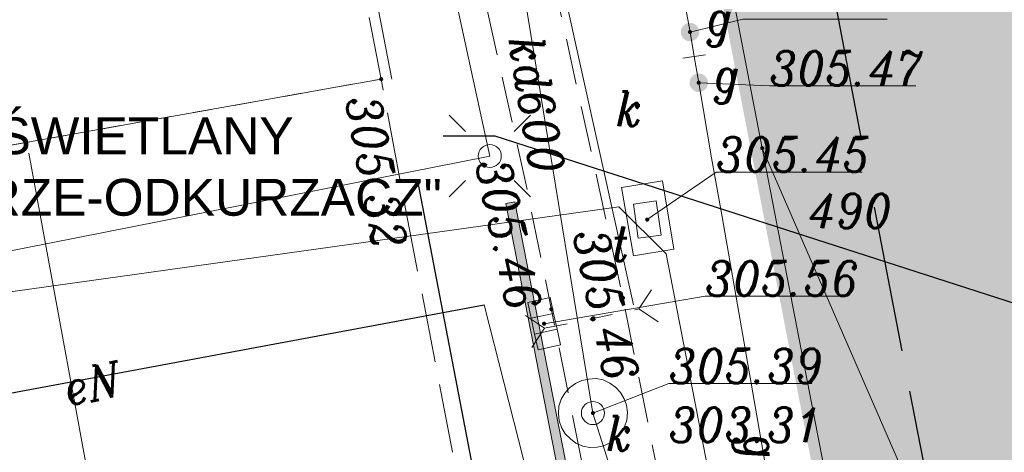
# Model space of a CAD drawing. Header units: metres. Extents: x 779 to 7046, y -512 to 9570.
# Tile 10 of 256: x 2150.41 to 2171.8, y -272.48 to -263.09. Entities that reach past the tile are written whole.
import ezdxf
from ezdxf import colors
from ezdxf.entities.mleader import LeaderData, LeaderLine
from ezdxf.math import Vec2, Vec3

# ---------------------------------------------------------------- set-up
doc = ezdxf.new("R2010")
doc.units = ezdxf.units.M
for name, pattern in [('1.5_0.5', [2, 1.5, -0.5]), ('CENTER2', [1.125, 0.75, -0.125, 0.125, -0.125]), ('CIĄGłA', [0]), ('DASHEDX2', [38.1, 25.4, -12.7]), ('HIDDEN2', [4.7625, 3.175, -1.5875]), ('ib05_500', [1, 0.5, -0.5]), ('mz1.0_0.5', [1.5, 1, -0.5])]:
    doc.linetypes.add(name, pattern=pattern)
for name, color, linetype, lineweight in [('203-punkt graniczny', 7, 'Continuous', 0), ('203-punkt graniczny-Atr103', 7, 'Continuous', 0), ('219-działka ewidencyjna', 7, 'Continuous', 0), ('AGP1_granica_opracow', 7, 'Continuous', 15), ('AGP1_HATCH', 7, 'Continuous', 5), ('AGP1_OPISY', 7, 'Continuous', 13), ('bariera drogowa ochronna (linia)', 7, 'Continuous', 0), ('chodnik (powierzchnia)', 7, 'Continuous', 0), ('ekran akustyczny (linia)', 7, 'Continuous', 0), ('jezdnia (powierzchnia)', 7, 'Continuous', 0), ('kanał technologiczny (linia)', 7, 'Continuous', 0), ('komora podziemna - przewód kanalizacyjny (powierzchnia)-SK', 7, 'Continuous', 0), ('komora podziemna - przewód telekomunikacyjny (powierzchnia)-ST', 7, 'Continuous', 0), ('kratka ściekowa (punkt)-SK', 7, 'Continuous', 0), ('krawężnik (linia)', 7, 'Continuous', 0), ('latarnia (punkt)', 7, 'Continuous', 0), ('odwodnienie liniowe (linia)-SK', 7, 'Continuous', 0), ('odwodnienie liniowe (linia)-SK-Atr17', 7, 'Continuous', 0), ('przepust (linia)', 7, 'Continuous', 0), ('przepust (linia) - symbol', 7, 'Continuous', 0), ('przewód elektroenergetyczny (linia)-SEPOD', 7, 'Continuous', 0), ('przewód elektroenergetyczny (linia)-SEPOD-Atr1', 7, 'Continuous', 0), ('przewód gazowy (linia)-SG', 7, 'Continuous', 0), ('przewód gazowy (linia)-SG-Atr1', 7, 'Continuous', 0), ('przewód kanalizacyjny (linia)-SK', 7, 'Continuous', 0), ('przewód kanalizacyjny (linia)-SK-Atr1', 7, 'Continuous', 0), ('punkt o określonej wysokości (sieć gazowa)-SG', 7, 'Continuous', 0), ('punkt o określonej wysokości (sieć gazowa)-SG-Atr2', 7, 'Continuous', 0), ('punkt o określonej wysokości (sieć kanalizacyjna)-SK', 7, 'Continuous', 0), ('punkt o określonej wysokości (sieć kanalizacyjna)-SK-Atr2', 7, 'Continuous', 0), ('punkt o określonej wysokości (sieć kanalizacyjna)-SK-Atr3', 7, 'Continuous', 0), ('punkt o określonej wysokości (sieć telekomunikacyjna)-ST', 7, 'Continuous', 0), ('punkt o określonej wysokości (sieć telekomunikacyjna)-ST-Atr2', 7, 'Continuous', 0), ('punkt wysokościowy sztuczny', 7, 'Continuous', 0), ('punkt wysokościowy sztuczny-Atr2', 7, 'Continuous', 0), ('punkt zmiany cech lub źródła danych o położeniu przewodu (sieć gazowa)-SG', 7, 'Continuous', 0), ('RTPW02', 7, 'Continuous', 0), ('rura ochronna - przewód elektroenergetyczny (linia)-SE', 7, 'Continuous', 0), ('właz okrągły - siec kanalizacyjna (punkt)-SK', 7, 'Continuous', 0), ('właz okrągły - siec kanalizacyjna (punkt)-SK-Atr17', 7, 'Continuous', 0), ('właz prostokątny - siec telekomunikacyjna (punkt)-STPOD', 7, 'Continuous', 0), ('właz prostokątny - siec telekomunikacyjna (punkt)-STPOD-Atr17', 7, 'Continuous', 0), ('zasuwa - siec gazowa (punkt)-SG', 7, 'Continuous', 0), ('zasuwa - siec gazowa (punkt)-SG-Atr17', 7, 'Continuous', 0)]:
    doc.layers.add(name, color=color, linetype=linetype, lineweight=lineweight)
doc.styles.add('ARIAL', font='arial.ttf')
doc.styles.get("Standard").update_dxf_attribs({"font": 'arial.ttf'})
doc.styles.add('Style-ITALIC_1250', font='ITALIC_1250.shx')
doc.linetypes.add('KTOK01-500', pattern='A,1.75,[13,dgnlstyle-rozp_2013.shx,S=0.002778,R=0,X=0,Y=0],1.75', length=3.5)

# ---------------------------------------------------------------- blocks, each defined once
blk = doc.blocks.new('203')
at = {"linetype": 'Continuous', "lineweight": -2, "ltscale": 10}
h = blk.add_hatch(color=0, dxfattribs=at)
edge = h.paths.add_edge_path()
edge.add_arc((0, 0), 0.45, 0, 360)
blk = doc.blocks.new('US05')
at = {"color": 0, "linetype": 'Continuous', "lineweight": 13, "ltscale": 10}
for p, q in [((-5.25, -2.5), (-5.25, 2.5)), ((-5.25, 2.5), (-1.75, 2.5)), ((-1.75, -2.5), (-1.75, 2.5)), ((-1.75, 2.5), (1.75, 2.5)), ((1.75, -2.5), (1.75, 2.5)), ((1.75, 2.5), (5.25, 2.5)), ((5.25, -2.5), (5.25, 2.5)), ((-5.25, -2.5), (-1.75, -2.5)), ((-1.75, -2.5), (1.75, -2.5)), ((1.75, -2.5), (5.25, -2.5))]:
    blk.add_line(p, q, dxfattribs=at)
blk = doc.blocks.new('PW01_1')
at = {"linetype": 'Continuous', "lineweight": 13, "ltscale": 10}
h = blk.add_hatch(color=0, dxfattribs=at)
edge = h.paths.add_edge_path()
edge.add_arc((0, 0), 0.45, 0, 360)
blk = doc.blocks.new('IB05')
at = {"color": 0, "linetype": 'Continuous', "lineweight": -2, "ltscale": 10}
for q in [(3.54, 3.54), (3.54, -3.54)]:
    blk.add_line((0, 0), q, dxfattribs=at)
blk = doc.blocks.new('US22')
at = {"color": 0, "linetype": 'Continuous', "lineweight": -2, "ltscale": 10}
blk.add_circle((0, 0), 2.5, dxfattribs=at)
blk = doc.blocks.new('US22B')
at = {"color": 0, "linetype": 'Continuous', "lineweight": -2, "ltscale": 10, "flags": 128}
blk.add_lwpolyline([(-3.75, -2.5), (3.75, -2.5), (3.75, 2.5), (-3.75, 2.5), (-3.75, -2.5)], close=True, dxfattribs=at)
blk = doc.blocks.new('PW01')
at = {"linetype": 'Continuous', "lineweight": 13, "ltscale": 10}
h = blk.add_hatch(color=0, dxfattribs=at)
edge = h.paths.add_edge_path()
edge.add_arc((0, 0), 0.45, 0, 360)
blk = doc.blocks.new('US25_1')
at = {"linetype": 'Continuous', "lineweight": 0, "ltscale": 10}
h = blk.add_hatch(color=0, dxfattribs=at)
edge = h.paths.add_edge_path()
edge.add_arc((0, 0), 2, 0, 360)
blk = doc.blocks.new('XX_01')
at = {"color": 0, "linetype": 'Continuous', "lineweight": -2, "ltscale": 10}
blk.add_line((0, -2.5), (0, 2.5), dxfattribs=at)
blk = doc.blocks.new('PW02')
at = {"linetype": 'Continuous', "lineweight": 13, "ltscale": 10}
h = blk.add_hatch(color=0, dxfattribs=at)
edge = h.paths.add_edge_path()
edge.add_arc((0, 0), 0.45, 0, 360)
blk = doc.blocks.new('SM01')
at = {"color": 0, "linetype": 'Continuous', "lineweight": 13, "ltscale": 10}
for p, q in [((-5.3, 5.31), (-8.83, 8.84)), ((5.31, 5.31), (8.84, 8.84)), ((-5.3, -5.3), (-8.83, -8.83)), ((5.31, -5.3), (8.84, -8.83))]:
    blk.add_line(p, q, dxfattribs=at)
blk.add_circle((0, 0), 2.5, dxfattribs=at)
blk = doc.blocks.new('RTPW02')
at = {"layer": 'RTPW02', "linetype": 'Continuous', "lineweight": 13}
h = blk.add_hatch(color=7, dxfattribs=at)
edge = h.paths.add_edge_path()
edge.add_arc((0, 0), 0.045, 0, 360)
blk = doc.blocks.new('PZT MDCP podkład')
at = {"layer": '219-działka ewidencyjna', "color": 252, "linetype": 'Continuous', "lineweight": 13, "true_color": 0x939598, "flags": 128}
for points in [[(2100.586, 103.266), (2096.666, 123.556)], [(2100.586, 103.266), (2103.976, 85.786)], [(2100.586, 103.266), (2112.326, 76.306)]]:
    blk.add_lwpolyline(points, dxfattribs=at)
at = {"layer": 'bariera drogowa ochronna (linia)', "color": 252, "linetype": 'KTOK01-500', "lineweight": 13, "true_color": 0x939598, "flags": 128}
blk.add_lwpolyline([(2084.646, 103.156), (2086.306, 94.146), (2088.056, 84.786), (2089.946, 74.546), (2091.886, 64.626), (2093.806, 54.736), (2095.766, 44.856), (2097.796, 35.206), (2099.926, 25.496), (2102.236, 15.946), (2104.896, 6.146), (2107.666, -3.744), (2109.796, -10.954), (2112.814, -19.835)], dxfattribs=at)
at = {"layer": 'chodnik (powierzchnia)', "color": 252, "linetype": 'mz1.0_0.5', "lineweight": 13, "true_color": 0x939598, "flags": 128}
blk.add_lwpolyline([(2094.286, 107.736), (2095.496, 102.266), (2096.136, 99.116), (2097.046, 94.516), (2101.066, 73.846), (2102.576, 66.006), (2104.166, 58.036), (2105.666, 50.426), (2108.206, 38.126), (2109.856, 30.556), (2110.966, 25.356), (2112.896, 16.946), (2113.376, 16.626), (2113.866, 16.346), (2114.386, 16.096), (2114.916, 15.896), (2115.466, 15.726), (2116.016, 15.596), (2116.586, 15.506), (2117.156, 15.466), (2117.726, 15.456), (2118.296, 15.496), (2118.866, 15.576), (2119.426, 15.696), (2119.966, 15.856), (2120.506, 16.056), (2119.896, 17.836), (2118.716, 17.426), (2117.186, 17.296), (2115.196, 17.896), (2114.046, 18.856), (2112.546, 25.696), (2111.356, 31.136), (2109.736, 38.596), (2107.226, 50.456), (2105.686, 58.476), (2104.126, 66.306), (2102.566, 74.356), (2098.636, 94.616), (2097.546, 100.076), (2097.016, 102.526), (2095.816, 107.956), (2094.286, 107.736)], close=True, dxfattribs=at)
at = {"layer": 'ekran akustyczny (linia)', "color": 252, "linetype": 'Continuous', "lineweight": 13, "true_color": 0x939598, "flags": 128}
blk.add_lwpolyline([(2108.938, 32.611), (2105.527, 48.134), (2103.716, 57.467), (2101.986, 66.327), (2099.856, 77.327), (2097.976, 86.916), (2096.096, 96.547), (2095.016, 102.066)], dxfattribs=at)
at = {"layer": 'jezdnia (powierzchnia)', "color": 252, "linetype": '1.5_0.5', "lineweight": 13, "true_color": 0x939598, "flags": 128}
for points in [[(2070.276, 140.136), (2073.698, 118.206), (2074.596, 113.606), (2077.106, 102.056), (2092.306, 104.766), (2090.666, 113.236), (2087.736, 128.446), (2084.644, 144.53)], [(2121.58, -17.44), (2121.58, -17.44), (2119.166, -10.314), (2116.966, -3.184), (2116.146, -0.544), (2113.326, 8.386), (2110.936, 17.476), (2110.246, 19.936), (2110.076, 20.316), (2109.986, 20.546), (2109.896, 20.776), (2109.816, 21.006), (2109.746, 21.246), (2109.686, 21.486), (2109.266, 21.386), (2107.936, 26.806), (2105.746, 36.806), (2103.466, 47.496), (2101.776, 56.146), (2099.886, 65.716), (2097.696, 76.946), (2095.716, 86.936), (2093.966, 96.096), (2092.736, 102.466), (2092.306, 104.766), (2077.106, 102.056), (2077.796, 98.156), (2078.256, 95.836), (2079.416, 89.206), (2080.776, 82.376), (2082.496, 73.286), (2083.117, 69.993)]]:
    blk.add_lwpolyline(points, dxfattribs=at)
at = {"layer": 'kanał technologiczny (linia)', "color": 252, "linetype": 'Continuous', "lineweight": 13, "true_color": 0x939598, "flags": 128}
blk.add_lwpolyline([(2076.829, 99.116), (2097.466, 101.996), (2098.496, 100.976), (2099.736, 94.596), (2102.876, 80.006), (2107.146, 57.576), (2110.276, 41.516), (2112.466, 30.966), (2113.936, 24.136), (2116.446, 18.576), (2123.106, -1.554), (2123.726, -2.874), (2127.703, -15.767)], dxfattribs=at)
at = {"layer": 'komora podziemna - przewód kanalizacyjny (powierzchnia)-SK', "color": 252, "linetype": 'Continuous', "lineweight": 13, "true_color": 0x939598, "flags": 128}
blk.add_lwpolyline([(2097.586, 97.826), (2097.636, 97.686), (2097.656, 97.526), (2097.646, 97.366), (2097.596, 97.216), (2097.516, 97.086), (2097.416, 96.966), (2097.286, 96.876), (2097.146, 96.806), (2096.996, 96.776), (2096.836, 96.766), (2096.686, 96.796), (2096.536, 96.866), (2096.416, 96.956), (2096.306, 97.066), (2096.226, 97.206), (2096.176, 97.346), (2096.156, 97.506), (2096.166, 97.666), (2096.216, 97.816), (2096.296, 97.946), (2096.396, 98.066), (2096.526, 98.156), (2096.666, 98.226), (2096.816, 98.256), (2096.976, 98.266), (2097.126, 98.236), (2097.276, 98.166), (2097.396, 98.076), (2097.506, 97.966), (2097.586, 97.826)], close=True, dxfattribs=at)
at = {"layer": 'komora podziemna - przewód telekomunikacyjny (powierzchnia)-ST', "color": 252, "linetype": 'Continuous', "lineweight": 13, "true_color": 0x939598, "flags": 128}
blk.add_lwpolyline([(2097.526, 102.416), (2098.416, 102.556), (2098.666, 101.076), (2097.786, 100.926), (2097.526, 102.416)], close=True, dxfattribs=at)
at = {"layer": 'krawężnik (linia)', "color": 252, "linetype": 'Continuous', "lineweight": 30, "true_color": 0x939598, "flags": 128}
blk.add_lwpolyline([(2093.096, 102.556), (2094.326, 96.146), (2096.056, 87.026), (2098.076, 77.016), (2100.216, 65.776), (2102.096, 56.296), (2103.816, 47.516), (2106.076, 36.886), (2108.256, 26.916), (2109.346, 22.156)], dxfattribs=at)
at = {"layer": 'odwodnienie liniowe (linia)-SK', "color": 252, "linetype": 'Continuous', "lineweight": 13, "true_color": 0x939598}
for p, q in [((2088.036, 128.196), (2092.536, 104.766)), ((2097.786, 99.866), (2095.986, 107.976))]:
    blk.add_line(p, q, dxfattribs=at)
at = {"layer": 'przepust (linia)', "color": 252, "linetype": 'ib05_500', "lineweight": 13, "true_color": 0x939598, "flags": 128}
blk.add_lwpolyline([(2095.856, 99.356), (2097.906, 99.776)], dxfattribs=at)
at = {"layer": 'przewód elektroenergetyczny (linia)-SEPOD', "color": 252, "linetype": 'Continuous', "lineweight": 13, "true_color": 0x939598, "flags": 128}
for points in [[(2085.91, 144.917), (2088.426, 132.326), (2093.556, 108.186), (2094.666, 103.096), (2076.735, 99.552)], [(2106.356, 40.386), (2105.736, 43.716), (2105.436, 46.026), (2104.516, 50.506), (2104.156, 52.386), (2101.886, 65.206), (2101.486, 67.446), (2099.316, 70.346), (2098.136, 81.686), (2097.786, 83.406), (2096.506, 90.086), (2096.166, 91.886), (2095.676, 95.236), (2095.396, 96.506), (2094.546, 99.866), (2077.358, 96.668)]]:
    blk.add_lwpolyline(points, dxfattribs=at)
at = {"layer": 'przewód gazowy (linia)-SG', "color": 252, "linetype": 'Continuous', "lineweight": 13, "true_color": 0x939598, "flags": 128}
for points in [[(2098.816, 106.906), (2098.876, 106.566), (2098.946, 106.176), (2099.016, 105.786), (2099.106, 105.256)], [(2101.076, 93.966), (2099.716, 101.776), (2099.486, 103.056), (2099.206, 104.686), (2099.106, 105.256)]]:
    blk.add_lwpolyline(points, dxfattribs=at)
at = {"layer": 'przewód kanalizacyjny (linia)-SK', "color": 252, "linetype": 'Continuous', "lineweight": 13, "true_color": 0x939598, "flags": 128}
for points in [[(2096.906, 97.516), (2095.016, 109.056), (2093.166, 116.456)], [(2096.906, 97.516), (2099.006, 90.916), (2103.716, 66.756), (2106.696, 52.086), (2109.736, 37.906)]]:
    blk.add_lwpolyline(points, dxfattribs=at)
at = {"layer": 'punkt o określonej wysokości (sieć gazowa)-SG-Atr2', "color": 252, "lineweight": 13, "true_color": 0x939598, "flags": 128}
for points in [[(2099.016, 105.786), (2100.166, 106.066), (2103.301, 106.066)], [(2099.206, 104.686), (2100.746, 104.616), (2103.924, 104.616)]]:
    blk.add_lwpolyline(points, dxfattribs=at)
at = {"layer": 'punkt o określonej wysokości (sieć kanalizacyjna)-SK-Atr2', "color": 252, "lineweight": 13, "true_color": 0x939598, "flags": 128}
for points in [[(2095.846, 99.456), (2099.346, 100.056), (2102.455, 100.056)], [(2096.906, 97.516), (2098.556, 98.156), (2101.665, 98.156)]]:
    blk.add_lwpolyline(points, dxfattribs=at)
at = {"layer": 'punkt o określonej wysokości (sieć telekomunikacyjna)-ST-Atr2', "color": 252, "lineweight": 13, "true_color": 0x939598, "flags": 128}
blk.add_lwpolyline([(2098.086, 101.716), (2099.586, 102.746), (2102.759, 102.746)], dxfattribs=at)
at = {"layer": 'rura ochronna - przewód elektroenergetyczny (linia)-SE', "color": 252, "linetype": 'Continuous', "lineweight": 30, "true_color": 0x939598, "flags": 128}
blk.add_lwpolyline([(2077.358, 96.668), (2094.546, 99.866)], dxfattribs=at)
at = {"layer": '203-punkt graniczny', "color": 252, "linetype": 'Continuous', "lineweight": 13, "true_color": 0x939598, "xscale": 0.1, "yscale": 0.1, "zscale": 0.1}
blk.add_blockref('203', (2100.586, 103.266), dxfattribs=at)
at = {"layer": 'kratka ściekowa (punkt)-SK', "color": 252, "linetype": 'Continuous', "lineweight": 13, "true_color": 0x939598, "xscale": 0.1000000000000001, "yscale": 0.1000000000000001, "zscale": 0.1000000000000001, "rotation": 282.295}
blk.add_blockref('US05', (2095.846, 99.456), dxfattribs=at)
at = {"layer": 'latarnia (punkt)', "color": 252, "linetype": 'Continuous', "lineweight": 13, "true_color": 0x939598, "xscale": 0.1, "yscale": 0.1, "zscale": 0.1}
blk.add_blockref('SM01', (2094.666, 103.096), dxfattribs=at)
at = {"layer": 'przepust (linia) - symbol', "color": 252, "linetype": 'Continuous', "lineweight": 13, "true_color": 0x939598}
for p, xscale, yscale, zscale, rotation in [((2097.906, 99.776), 0.1, 0.1, 0.1, 11.57799999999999), ((2095.856, 99.356), 0.1000000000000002, 0.1000000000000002, 0.1000000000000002, 191.578)]:
    blk.add_blockref('IB05', p, dxfattribs=dict(at, xscale=xscale, yscale=yscale, zscale=zscale, rotation=rotation))
at = {"layer": 'punkt o określonej wysokości (sieć gazowa)-SG', "color": 252, "linetype": 'Continuous', "lineweight": 13, "true_color": 0x939598, "xscale": 0.1, "yscale": 0.1, "zscale": 0.1}
for p in [(2099.016, 105.786), (2099.206, 104.686)]:
    blk.add_blockref('PW01_1', p, dxfattribs=at)
at = {"layer": 'punkt o określonej wysokości (sieć kanalizacyjna)-SK', "color": 252, "linetype": 'Continuous', "lineweight": 13, "true_color": 0x939598, "xscale": 0.1, "yscale": 0.1, "zscale": 0.1}
for p in [(2095.846, 99.456), (2096.906, 97.516)]:
    blk.add_blockref('PW01_1', p, dxfattribs=at)
at = {"layer": 'punkt o określonej wysokości (sieć telekomunikacyjna)-ST', "color": 252, "linetype": 'Continuous', "lineweight": 13, "true_color": 0x939598, "xscale": 0.1, "yscale": 0.1, "zscale": 0.1}
blk.add_blockref('PW01', (2098.086, 101.716), dxfattribs=at)
at = {"layer": 'punkt wysokościowy sztuczny', "color": 252, "linetype": 'Continuous', "lineweight": 13, "true_color": 0x939598, "xscale": 0.1, "yscale": 0.1, "zscale": 0.1}
blk.add_blockref('PW02', (2092.306, 104.766), dxfattribs=at)
at = {"layer": 'punkt zmiany cech lub źródła danych o położeniu przewodu (sieć gazowa)-SG', "color": 252, "linetype": 'Continuous', "lineweight": 13, "true_color": 0x939598, "xscale": 0.09999999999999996, "yscale": 0.09999999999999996, "zscale": 0.09999999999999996, "rotation": 277.9069999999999}
blk.add_blockref('XX_01', (2099.106, 105.256), dxfattribs=at)
at = {"layer": 'RTPW02', "color": 252, "linetype": 'Continuous', "lineweight": 13, "true_color": 0x939598}
for p in [(2097.558, 100.017), (2096.004, 99.77)]:
    blk.add_blockref('RTPW02', p, dxfattribs=at)
at = {"layer": 'właz okrągły - siec kanalizacyjna (punkt)-SK', "color": 252, "linetype": 'Continuous', "lineweight": 13, "true_color": 0x939598, "xscale": 0.1, "yscale": 0.1, "zscale": 0.1}
blk.add_blockref('US22', (2096.906, 97.516), dxfattribs=at)
at = {"layer": 'właz prostokątny - siec telekomunikacyjna (punkt)-STPOD', "color": 252, "linetype": 'Continuous', "lineweight": 13, "true_color": 0x939598, "xscale": 0.1, "yscale": 0.1, "zscale": 0.1, "rotation": 98.01699999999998}
blk.add_blockref('US22B', (2098.086, 101.716), dxfattribs=at)
at = {"layer": 'zasuwa - siec gazowa (punkt)-SG', "color": 252, "linetype": 'Continuous', "lineweight": 13, "true_color": 0x939598, "xscale": 0.1, "yscale": 0.1, "zscale": 0.1}
for p in [(2099.016, 105.786), (2099.206, 104.686)]:
    blk.add_blockref('US25_1', p, dxfattribs=at)
at = {"layer": '203-punkt graniczny-Atr103', "color": 252, "lineweight": 13, "true_color": 0x939598, "insert": (2101.583, 101.528), "char_height": 0.75, "attachment_point": 7, "line_spacing_factor": 0.6}
blk.add_mtext('\\FITALIC_1250;\\H1x;\\W0.9;490', dxfattribs=at)
at = {"layer": 'odwodnienie liniowe (linia)-SK-Atr17', "color": 252, "lineweight": 13, "true_color": 0x939598, "insert": (2097.406, 103.746), "char_height": 0.75, "attachment_point": 7, "line_spacing_factor": 0.6}
blk.add_mtext('\\FITALIC_1250;\\H1x;\\W0.9;k', dxfattribs=at)
at = {"layer": 'przewód elektroenergetyczny (linia)-SEPOD-Atr1', "color": 252, "lineweight": 13, "true_color": 0x939598, "insert": (2085.419, 98.044), "char_height": 0.75, "attachment_point": 4, "rotation": 10.542, "line_spacing_factor": 0.6}
blk.add_mtext('\\FITALIC_1250;\\H1x;\\W0.9;eN', dxfattribs=at)
at = {"layer": 'przewód gazowy (linia)-SG-Atr1', "color": 252, "lineweight": 13, "true_color": 0x939598, "insert": (2100.413, 97.055), "char_height": 0.75, "attachment_point": 4, "rotation": 279.878, "line_spacing_factor": 0.6}
blk.add_mtext('\\FITALIC_1250;\\H1x;\\W0.9;gs400', dxfattribs=at)
at = {"layer": 'przewód kanalizacyjny (linia)-SK-Atr1', "color": 252, "lineweight": 13, "true_color": 0x939598, "insert": (2095.443, 105.696), "char_height": 0.75, "attachment_point": 4, "rotation": 279.301, "line_spacing_factor": 0.6}
blk.add_mtext('\\FITALIC_1250;\\H1x;\\W0.9;kd600', dxfattribs=at)
at = {"layer": 'punkt o określonej wysokości (sieć gazowa)-SG-Atr2', "color": 252, "lineweight": 13, "true_color": 0x939598, "insert": (2100.746, 104.624), "char_height": 0.75, "attachment_point": 7, "line_spacing_factor": 0.6}
blk.add_mtext('\\FITALIC_1250;\\H1x;\\W0.9;305.47', dxfattribs=at)
at = {"layer": 'punkt o określonej wysokości (sieć kanalizacyjna)-SK-Atr2', "color": 252, "lineweight": 13, "true_color": 0x939598, "char_height": 0.75, "attachment_point": 7, "line_spacing_factor": 0.6}
for s, insert in [('\\FITALIC_1250;\\H1x;\\W0.9;305.56', (2099.346, 100.064)), ('\\FITALIC_1250;\\H1x;\\W0.9;305.39', (2098.556, 98.164))]:
    blk.add_mtext(s, dxfattribs=dict(at, insert=insert))
at = {"layer": 'punkt o określonej wysokości (sieć kanalizacyjna)-SK-Atr3', "color": 252, "lineweight": 13, "true_color": 0x939598, "insert": (2098.556, 96.888), "char_height": 0.75, "attachment_point": 7, "line_spacing_factor": 0.6}
blk.add_mtext('\\FITALIC_1250;\\H1x;\\W0.9;303.31', dxfattribs=at)
at = {"layer": 'punkt o określonej wysokości (sieć telekomunikacyjna)-ST-Atr2', "color": 252, "lineweight": 13, "true_color": 0x939598, "insert": (2099.586, 102.754), "char_height": 0.75, "attachment_point": 7, "line_spacing_factor": 0.6}
blk.add_mtext('\\FITALIC_1250;\\H1x;\\W0.9;305.45', dxfattribs=at)
at = {"layer": 'punkt wysokościowy sztuczny-Atr2', "color": 252, "lineweight": 13, "true_color": 0x939598, "insert": (2092.266, 104.466), "char_height": 0.75, "attachment_point": 1, "rotation": 280.465, "line_spacing_factor": 0.6}
blk.add_mtext('\\FITALIC_1250;\\H1x;\\W0.9;305.32', dxfattribs=at)
at = {"layer": 'RTPW02', "color": 252, "linetype": 'Continuous', "lineweight": 13, "true_color": 0x939598, "style": 'Style-ITALIC_1250', "width": 0.9}
for p in [(2094.353, 102.944), (2096.472, 101.42)]:
    blk.add_text('305.46', height=0.75, rotation=282.233, dxfattribs=at).set_placement(p)
at = {"layer": 'właz okrągły - siec kanalizacyjna (punkt)-SK-Atr17', "color": 252, "lineweight": 13, "true_color": 0x939598, "insert": (2097.191, 96.7), "char_height": 0.75, "attachment_point": 7, "line_spacing_factor": 0.6}
blk.add_mtext('\\FITALIC_1250;\\H1x;\\W0.9;k', dxfattribs=at)
at = {"layer": 'właz prostokątny - siec telekomunikacyjna (punkt)-STPOD-Atr17', "color": 252, "lineweight": 13, "true_color": 0x939598, "insert": (2097.296, 100.816), "char_height": 0.75, "attachment_point": 7, "line_spacing_factor": 0.6}
blk.add_mtext('\\FITALIC_1250;\\H1x;\\W0.9;t', dxfattribs=at)
at = {"layer": 'zasuwa - siec gazowa (punkt)-SG-Atr17', "color": 252, "lineweight": 13, "true_color": 0x939598, "char_height": 0.75, "attachment_point": 7, "line_spacing_factor": 0.6}
for insert in [(2099.376, 105.476), (2099.536, 104.236)]:
    blk.add_mtext('\\FITALIC_1250;\\H1x;\\W0.9;g', dxfattribs=dict(at, insert=insert))

msp = doc.modelspace()

# ---------------------------------------------------------------- hatches: boundary and pattern name
at = {"layer": 'AGP1_HATCH', "lineweight": 15, "transparency": 33554625}
h = msp.add_hatch(dxfattribs=at)
h.set_pattern_fill('GRASS', color=64, scale=0.02, angle=24.61093)
edge = h.paths.add_edge_path()
edge.add_line((2201.155, -232.06), (2187.755, -236.764))
edge.add_line((2187.755, -236.764), (2189.333, -245.236))
edge.add_line((2189.333, -245.236), (2200.149, -243.221))
edge.add_line((2200.149, -243.221), (2200.649, -243.128))
edge.add_arc((2201.59, -248.191), 5.15, 21.5178, 100.535, ccw=False)
edge.add_line((2206.381, -246.302), (2206.676, -247.049))
edge.add_line((2206.676, -247.049), (2210.151, -255.863))
edge.add_line((2210.151, -255.863), (2213.734, -264.952))
edge.add_line((2213.734, -264.952), (2217.79, -275.238))
edge.add_line((2217.79, -275.238), (2215.443, -266.969))
edge.add_line((2215.443, -266.969), (2207.465, -246.73))
edge.add_line((2207.465, -246.73), (2201.155, -232.06))
h.paths.add_polyline_path([(2193.681, -336.48), (2194.272, -339.788), (2190.669, -340.432), (2190.078, -337.124)], flags=16)
h.paths.add_polyline_path([(2174.949, -253.204), (2174.18, -249.075), (2176.736, -248.599), (2177.505, -252.728)], flags=16)
h.paths.add_polyline_path([(2213.207, -340.386), (2212.586, -338.847), (2213.476, -338.488), (2214.097, -340.027)], flags=16)
h.paths.add_polyline_path([(2215.035, -268.25), (2214.426, -266.706), (2215.04, -266.464), (2215.649, -268.008)], flags=17)
edge = h.paths.add_edge_path()
edge.add_line((2222.136, -341.015), (2223.664, -341.192))
edge.add_line((2223.664, -341.192), (2227.521, -342.29))
edge.add_line((2227.521, -342.29), (2233.308, -344.457))
edge.add_line((2233.308, -344.457), (2237.862, -347.858))
edge.add_line((2237.862, -347.858), (2239.041, -348.66))
edge.add_line((2239.041, -348.66), (2233.605, -326.01))
edge.add_line((2233.605, -326.01), (2228.175, -303.9))
edge.add_line((2228.175, -303.9), (2222.495, -286.13))
edge.add_line((2222.495, -286.13), (2217.355, -271.82))
edge.add_line((2217.355, -271.82), (2215.443, -266.969))
edge.add_line((2215.443, -266.969), (2217.79, -275.238))
edge.add_line((2217.79, -275.238), (2221.381, -285.279))
edge.add_line((2221.381, -285.279), (2223.235, -291.356))
edge.add_line((2223.235, -291.356), (2227.886, -315.161))
edge.add_arc((2212.625, -317.085), 15.382, -38.1613, 7.187, ccw=False)
edge.add_arc((2211.041, -315.811), 17.415, 289.8521, 321.7651, ccw=False)
edge.add_line((2216.955, -332.191), (2213.092, -333.5))
edge.add_arc((2214.563, -337.058), 3.851, 112.4496, 197.8856)
edge.add_line((2210.898, -338.241), (2211.273, -339.403))
edge.add_arc((2213.414, -338.797), 2.225, 195.8025, 221.5125)
edge.add_arc((2213.798, -338.871), 2.483, 214.3489, 282.1039)
edge.add_line((2214.319, -341.299), (2219.145, -339.35))
edge.add_line((2219.145, -339.35), (2222.136, -341.015))
edge = h.paths.add_edge_path()
edge.add_line((2182.307, -273.042), (2181.363, -273.218))
edge.add_line((2181.363, -273.218), (2181.059, -271.586))
edge.add_line((2181.059, -271.586), (2182.003, -271.411))
edge.add_line((2182.003, -271.411), (2178.489, -252.545))
edge.add_line((2178.489, -252.545), (2177.505, -252.728))
edge.add_line((2177.505, -252.728), (2176.736, -248.599))
edge.add_line((2176.736, -248.599), (2177.719, -248.416))
edge.add_line((2177.719, -248.416), (2177.536, -247.433))
edge.add_line((2177.536, -247.433), (2178.519, -247.25))
edge.add_line((2178.519, -247.25), (2189.329, -245.236))
edge.add_line((2189.329, -245.236), (2187.755, -236.764))
edge.add_line((2187.755, -236.764), (2168.625, -243.48))
edge.add_line((2168.625, -243.48), (2167.595, -243.84))
edge.add_line((2167.595, -243.84), (2162.625, -245.59))
edge.add_line((2162.625, -245.59), (2166.545, -265.88))
edge.add_line((2166.545, -265.88), (2169.935, -283.36))
edge.add_line((2169.935, -283.36), (2178.195, -325.93))
edge.add_line((2178.195, -325.93), (2182.565, -325.84))
edge.add_line((2182.565, -325.84), (2182.575, -329.03))
edge.add_line((2182.575, -329.03), (2179.045, -329.11))
edge.add_line((2179.045, -329.11), (2179.735, -331.25))
edge.add_line((2179.735, -331.25), (2185.555, -348.24))
edge.add_line((2185.555, -348.24), (2190.115, -350.95))
edge.add_line((2190.115, -350.95), (2195.595, -348.85))
edge.add_line((2195.595, -348.85), (2198.507, -347.682))
edge.add_arc((2192.413, -339.706), 10.037, 307.382, 339.7888)
edge.add_arc((2172.677, -334.532), 30.409, 343.4897, 347.8328)
edge.add_arc((2184.654, -337.353), 18.108, 348.5707, 353.3645)
edge.add_arc((2197.523, -339.13), 5.127, 356.4696, 372.8519)
edge.add_line((2202.522, -337.989), (2202.397, -337.364))
edge.add_line((2202.397, -337.364), (2201.307, -334.819))
edge.add_arc((2194.588, -338.265), 7.552, 27.1534, 42.1704)
edge.add_line((2200.185, -333.195), (2197.757, -330.782))
edge.add_arc((2203.598, -324.846), 8.328, 205.1136, 225.4611, ccw=False)
edge.add_arc((2210.401, -321.909), 15.736, 194.5839, 204.2825, ccw=False)
edge.add_line((2195.172, -325.872), (2193.015, -315.931))
edge.add_line((2193.015, -315.931), (2192.172, -311.386))
edge.add_line((2192.172, -311.386), (2189.32, -311.916))
edge.add_line((2189.32, -311.916), (2188.259, -306.214))
edge.add_line((2188.259, -306.214), (2191.115, -305.682))
edge.add_line((2191.115, -305.682), (2190.754, -303.349))
edge.add_arc((2197.626, -302.806), 6.894, 137.4766, 184.5106, ccw=False)
edge.add_arc((2192.177, -297.809), 0.5, 317.4766, 342.905)
edge.add_arc((2191.651, -297.647), 1.05, 342.905, 381.532)
edge.add_line((2192.628, -297.262), (2185.882, -298.518))
edge.add_line((2185.882, -298.518), (2183.725, -286.938))
edge.add_line((2183.725, -286.938), (2184.856, -286.727))
edge.add_line((2184.856, -286.727), (2182.307, -273.042))
h.paths.add_polyline_path([(2218.228, -303.855), (2219.86, -303.551), (2219.981, -304.2), (2218.349, -304.504)], flags=16)
edge = h.paths.add_edge_path(flags=17)
edge.add_arc((2219.786, -319.83), 0.238, 186.5183, 320.5347)
edge.add_arc((2205.889, -312.511), 15.94, 332.0536, 352.5318)
edge.add_arc((2192.079, -311.841), 29.741, 354.7101, 368.2708)
edge.add_line((2221.511, -307.563), (2220.643, -303.117))
edge.add_arc((2219.03, -303.699), 1.714, 19.815, 190.7787)
edge.add_line((2217.346, -304.019), (2217.675, -305.833))
edge.add_line((2217.675, -305.833), (2219.052, -313.206))
edge.add_arc((2158.761, -321.061), 60.801, 1.1345, 7.42259, ccw=False)
at = {"layer": 'AGP1_HATCH', "true_color": 0xf8991e, "transparency": 33554579}
h = msp.add_hatch(color=30, dxfattribs=at)
h.dxf.hatch_style = 1
h.paths.add_polyline_path([(2160.975, -267.08), (2162.055, -272.6), (2163.935, -282.23), (2165.815, -291.82), (2167.945, -302.82), (2169.675, -311.68), (2171.485, -321.013), (2174.896, -336.536), (2175.091, -336.493), (2171.681, -320.972), (2169.871, -311.642), (2168.141, -302.782), (2166.011, -291.782), (2164.131, -282.192), (2162.251, -272.562), (2161.171, -267.042)])

# ---------------------------------------------------------------- linework, layer by layer
at = {"color": 3, "linetype": 'HIDDEN2', "lineweight": 30}
msp.add_lwpolyline([(2164.038, -241.525), (2168.084, -262.485), (2169.744, -271.154), (2173.465, -290.261), (2177.539, -311.032)], dxfattribs=at)
at = {"color": 18, "linetype": 'CIĄGłA', "lineweight": 5, "true_color": 0x000000}
msp.add_lwpolyline([(2160.975, -267.08), (2162.055, -272.6), (2163.935, -282.23), (2165.815, -291.82), (2167.945, -302.82), (2169.675, -311.68), (2171.485, -321.013), (2174.896, -336.536), (2175.091, -336.493), (2171.681, -320.972), (2169.871, -311.642), (2168.141, -302.782), (2166.011, -291.782), (2164.131, -282.192), (2162.251, -272.562), (2161.171, -267.042)], close=True, dxfattribs=at)
at = {"color": 5, "linetype": 'DASHEDX2', "lineweight": 13, "ltscale": 0.1}
msp.add_circle((2180.533, -275.953), 70, dxfattribs=at)
at = {"layer": 'AGP1_granica_opracow', "color": 5, "linetype": 'CENTER2', "lineweight": 9, "ltscale": 5, "const_width": 0.5}
msp.add_lwpolyline([(2201.155, -232.06), (2168.625, -243.48), (2167.595, -243.84), (2162.625, -245.59), (2166.545, -265.88), (2169.935, -283.36), (2178.195, -325.93)], dxfattribs=at)

# ---------------------------------------------------------------- block references
at = {"color": 18, "linetype": 'CIĄGłA', "lineweight": 5, "true_color": 0x000000}
msp.add_blockref('PZT MDCP podkład', (65.959, -369.147), dxfattribs=at)

# ---------------------------------------------------------------- leaders
at = {"layer": 'AGP1_OPISY'}
ml = msp.add_multileader_mtext('Standard', dxfattribs=at)
ml.set_content('ZNAK PODŚWIETLANY\\P"WODA-POWIETRZE-ODKURZACZ"', color=256, style='ARIAL')
ml.set_leader_properties()
ml.build(insert=Vec2(0, 0))
ml.multileader.update_dxf_attribs({"arrow_head_size": 1})
ctx = ml.context
ctx.base_point, ctx.char_height, ctx.arrow_head_size, ctx.landing_gap_size, ctx.plane_origin = Vec3(2140.944, -265.62), 0.8, 1, 0.08, Vec3(2191.742, -293.536)
ctx.text_align_type = 1
notes = []
notes.append((ctx, [(1, (1, 1, 0), (2160.74, -265.62), (-1, 0), 1.129, [(0, [(2181.598, -272.335)], 0, [])])]))
ctx.mtext.insert, ctx.mtext.width, ctx.mtext.defined_height, ctx.mtext.alignment, ctx.mtext.flow_direction = Vec3(2150.278, -265.213), 22.31044, 9.297, 2, 5
for ctx, leaders in notes:
    for number, flags, end, landing, length, lines in leaders:
        leader = LeaderData()
        leader.index, (leader.has_last_leader_line, leader.has_dogleg_vector, leader.attachment_direction) = number, flags
        leader.last_leader_point, leader.dogleg_vector, leader.dogleg_length = Vec3(end), Vec3(landing), length
        for number, points, colour, breaks in lines:
            line = LeaderLine()
            line.index, line.vertices, line.color, line.breaks = number, Vec3.list(points), colors.encode_raw_color(colour), breaks
            leader.lines.append(line)
        ctx.leaders.append(leader)

doc.saveas('drawing.dxf')
